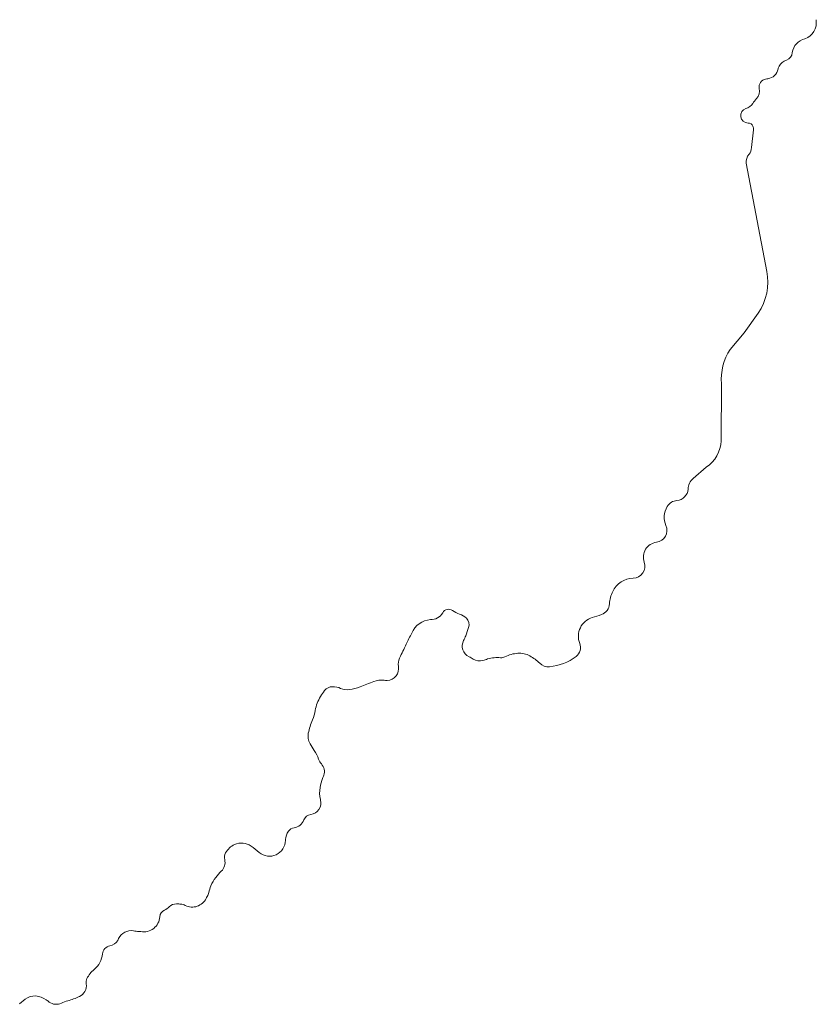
# Model space of a CAD drawing. Header units: metres. Extents: x -3 to 311477, y 0 to 754107.
# Tile 82 of 82: x 310476 to 311477, y 752870 to 754107. Entities that reach past the tile are written whole.
import ezdxf

# ---------------------------------------------------------------- set-up
doc = ezdxf.new("R2010")
doc.units = ezdxf.units.M
doc.layers.add('X-XX-AL-HULPLIJN-G', color=7, linetype='Continuous', lineweight=18)

msp = doc.modelspace()

# ---------------------------------------------------------------- linework, layer by layer
at = {"layer": 'X-XX-AL-HULPLIJN-G', "linetype": 'Continuous'}
msp.add_lwpolyline([(310476, 752870.7), (310482.9, 752876.4, -0.195417), (310496.2, 752880.5, -0.134393), (310509.5, 752875.6, -0.002681), (310513.2, 752872.9, 0.277236), (310528.5, 752871.5, -0.044727), (310536.5, 752874.5, 0.03698), (310550.9, 752879.7, 0.00053), (310551, 752879.8, 0.3357), (310559.7, 752895.7, -0.141375), (310560.6, 752902.3, -0.128162), (310569.7, 752913.8, 0.117299), (310576.9, 752922.6, 0.087222), (310580.1, 752933.5, -0.328754), (310589.3, 752943.4, 0.21228), (310599.3, 752950.4, 0.02225), (310600.4, 752952.6, -0.343121), (310618.9, 752962.3, 0.051848), (310626.1, 752961.6, -0.053206), (310628.4, 752961.4, 0.452276), (310652.1, 752980, -0.285287), (310658.1, 752988.5, 0.095013), (310664.1, 752992.6, -0.204958), (310673.2, 752996.2, -0.016028), (310678.5, 752995.9, -0.102558), (310684.2, 752994.2, 0.415262), (310710.3, 753003.1, -0.041025), (310711.7, 753005.5, 0.102362), (310713.8, 753010.5, -0.042319), (310716.4, 753018.8, -0.067657), (310722.4, 753029.5, -0.041064), (310729.4, 753037.3, 0.266984), (310733.7, 753051.7, -0.183147), (310734.9, 753060.3, -0.16477), (310746.1, 753070.8, -0.264575), (310766.9, 753068.8, -0.023557), (310777.1, 753060.9, 0.636525), (310810, 753076, -0.011738), (310810.1, 753076.9, -0.144709), (310813.8, 753087.4, -0.199667), (310821, 753091.8, 0.256214), (310833.3, 753101.7, -0.279963), (310841.9, 753108.4, 0.438081), (310854.3, 753126.7, 0.003923), (310854.1, 753127.5, -0.105037), (310853.5, 753142.3, -0.053438), (310856.8, 753153.9, 0.001118), (310858.4, 753157.8, 0.261094), (310855.2, 753172.1, -0.100726), (310851.8, 753177.9, 0.066259), (310846.3, 753189, -0.015284), (310841.1, 753197.3, -0.183201), (310838.8, 753210.8, -0.0546), (310844, 753227.4, 0.062336), (310847.5, 753239.2, -0.098298), (310854.2, 753256.9, -0.021329), (310859.1, 753264.1, -0.240823), (310869.3, 753269.1, -0.098027), (310879.4, 753267, 0.132526), (310890.3, 753265.4, 0.061321), (310903.8, 753268.8, 0.003088), (310921.1, 753275.5, -0.125248), (310934.1, 753277.2, 0.03835), (310937.9, 753277, 0.456921), (310952.1, 753294.6, -0.15431), (310953.5, 753305.1, -0.005241), (310961.8, 753322.4, -0.003558), (310968.8, 753336.4, -0.283787), (310992.3, 753353.3, 0.275145), (311007.7, 753361.9, -0.456443), (311019.9, 753364.8, 0.081207), (311029, 753360.2, -0.123594), (311037.5, 753355, -0.281598), (311040.2, 753343.5, -0.007961), (311036.6, 753333.1, -0.030763), (311033.9, 753327.1, 0.423333), (311040.8, 753306.7, -0.034792), (311045.9, 753303.8, 0.216742), (311058.2, 753301.9, 0.02685), (311064.2, 753303.9, -0.089094), (311080.5, 753305.5, 0.13252), (311086, 753306.6, -0.105351), (311102.1, 753311, -0.14966), (311117.3, 753307.7, -0.063608), (311129.6, 753298.7, 0.2226), (311142.1, 753294.1, 0.140921), (311175.3, 753307.1, 0.334964), (311179.9, 753323.5, -0.438225), (311195.7, 753355.9, 0.006845), (311207.1, 753359.6, 0.312504), (311217.3, 753373.2, -0.108728), (311221.4, 753388.6, -0.284671), (311247.2, 753405.5, 0.508964), (311261, 753425.4, -0.475681), (311276.5, 753450.6, 0.497706), (311288.3, 753471.4, -0.242636), (311289.9, 753495.5, -0.249299), (311302.1, 753503, 0.379121), (311316.1, 753517.2, -0.200854), (311322.6, 753530.8), (311339, 753544.7, 0.240406), (311357.7, 753578), (311358, 753649.7, -0.164719), (311369, 753692.9), (311386.4, 753713.7), (311404.1, 753738.4, 0.203888), (311415, 753790.9), (311389.3, 753926.9, -0.217954), (311392.7, 753937.9, 0.163485), (311395.7, 753946.4), (311398.3, 753968.7, 0.126541), (311397.6, 753973.3, 0.308128), (311391.6, 753977.2, -0.875549), (311388.9, 753995.5, 0.180187), (311397.4, 754001.7, -0.037153), (311402.1, 754007.9, 0.235855), (311405.6, 754020.8, -0.423054), (311413.6, 754032.5, -0.013619), (311416.3, 754032.9, 0.33168), (311429.3, 754045.2, -0.082607), (311430.6, 754048.7, -0.183886), (311439.7, 754056.4, 0.331871), (311447.1, 754065.8, -0.307968), (311462.9, 754083, 0.370143), (311476.9, 754107, 0.370143)], format="xyb", dxfattribs=at)

doc.saveas('drawing.dxf')
